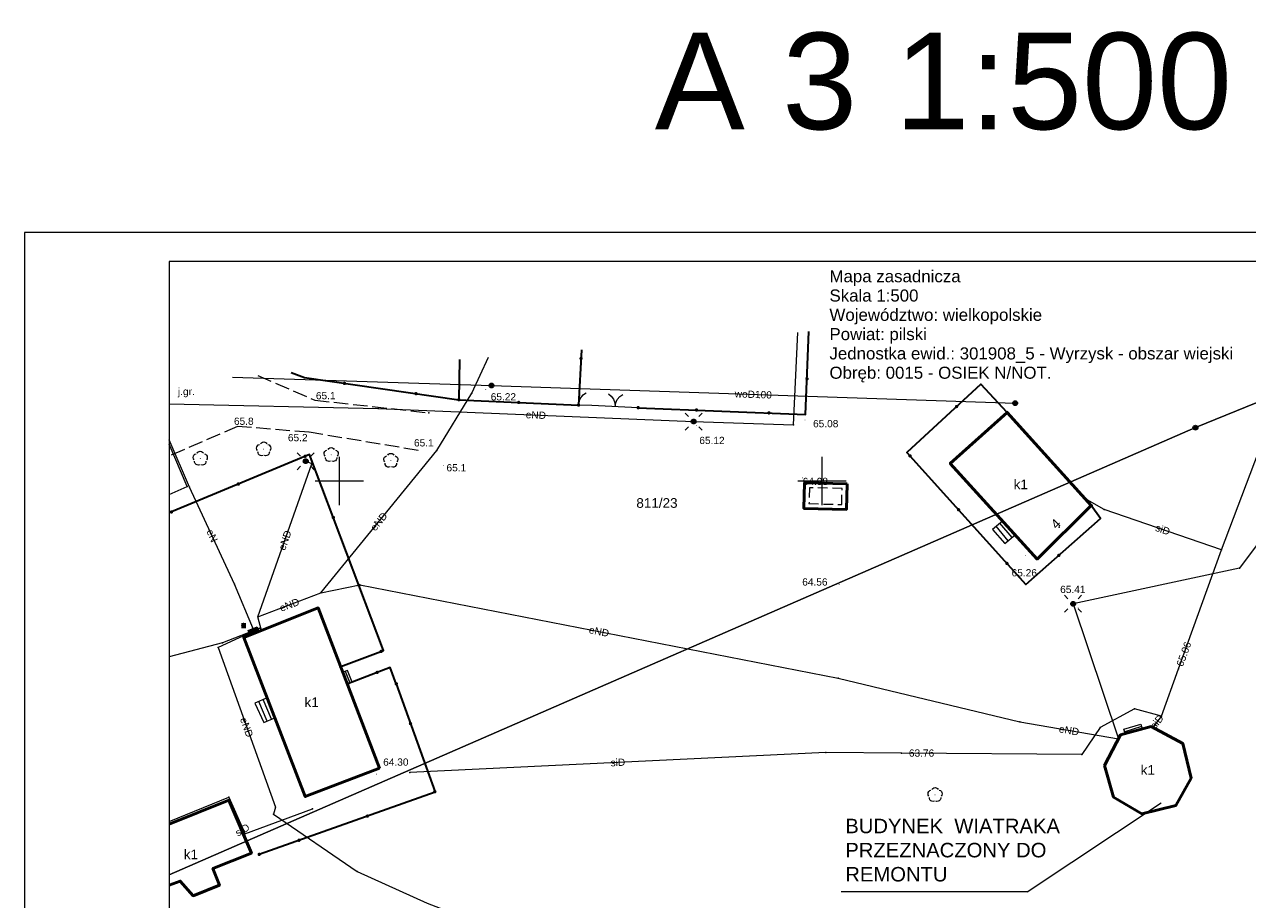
# Model space of a CAD drawing. Extents: x 6453267 to 6453477, y 5887877 to 5888047.
# Tile 5 of 8: x 6453267 to 6453394, y 5887957 to 5888047. Entities that reach past the tile are written whole.
import ezdxf
from ezdxf.enums import TextEntityAlignment as Align

# ---------------------------------------------------------------- set-up
doc = ezdxf.new("R2010")
doc.units = 0
doc.header["$PDSIZE"] = 0.75
doc.linetypes.add('PRZER2-1', pattern=[3, 2, -1])
doc.linetypes.add('PRZER3-1', pattern=[4, 3, -1])
doc.layers.get('0').update_dxf_attribs({"linetype": 'CONTINUOUS', "lineweight": 13})
for name, color, linetype, lineweight in [('018', 7, 'CONTINUOUS', 15), ('GEPADR', 7, 'CONTINUOUS', 18), ('GEPADR_O', 7, 'CONTINUOUS', 18), ('GEPPGD', 7, 'CONTINUOUS', 18), ('GESBZO', 7, 'CONTINUOUS', 50), ('GESBZO_O', 7, 'CONTINUOUS', 50), ('GESDZI', 7, 'CONTINUOUS', 18), ('GESDZI_O', 7, 'CONTINUOUS', 18), ('GESSCH', 7, 'CONTINUOUS', 18), ('GSLKBR', 7, 'CONTINUOUS', 18), ('GSLKFU', 7, 'CONTINUOUS', 18), ('GSLKOG', 7, 'CONTINUOUS', 35), ('GSPPRB', 7, 'CONTINUOUS', 18), ('GSPWPN', 7, 'CONTINUOUS', 13), ('GSPWPN_O', 7, 'CONTINUOUS', 13), ('GSPWPS', 7, 'CONTINUOUS', 13), ('GSPWPS_O', 7, 'CONTINUOUS', 13), ('GSSBUD', 7, 'CONTINUOUS', 50), ('GSSKOA', 7, 'PRZER3-1', 18), ('GSSKOA_O', 7, 'PRZER3-1', 18), ('GULSPR', 7, 'CONTINUOUS', 18), ('GULSPR_O', 7, 'CONTINUOUS', 18), ('GUPELA', 7, 'CONTINUOUS', 18), ('GUPIKP', 7, 'CONTINUOUS', 18), ('GUPPRZ', 7, 'CONTINUOUS', 18), ('GUPPRZ_O', 7, 'CONTINUOUS', 18)]:
    doc.layers.add(name, color=color, linetype=linetype, lineweight=lineweight)
for name, color, linetype, lineweight, true_color in [('GSPRDL', 7, 'CONTINUOUS', 18, 0x008000), ('GULEPR', 1, 'CONTINUOUS', 18, 0xff0000), ('GULEPR_O', 1, 'CONTINUOUS', 18, 0xff0000), ('GULTPR', 7, 'CONTINUOUS', 18, 0xff9100), ('GULWPR', 5, 'CONTINUOUS', 18, 0x0000ff), ('GULWPR_O', 5, 'CONTINUOUS', 18, 0x0000ff), ('GUPESE', 1, 'CONTINUOUS', 18, 0xff0000), ('GUPESE_O', 1, 'CONTINUOUS', 18, 0xff0000)]:
    doc.layers.add(name, color=color, linetype=linetype, lineweight=lineweight, true_color=true_color)
doc.styles.add('GEO-INFO', font='arial.ttf')

# ---------------------------------------------------------------- blocks, each defined once
blk = doc.blocks.new('KOLO')
blk.add_hatch(color=0).paths.add_polyline_path([(-0.5, 0), (-0.482963, -0.12941), (-0.433013, -0.25), (-0.353553, -0.353553), (-0.25, -0.433013), (-0.12941, -0.482963), (0, -0.5), (0.12941, -0.482963), (0.25, -0.433013), (0.353553, -0.353553), (0.433013, -0.25), (0.482963, -0.12941), (0.5, 0), (0.482963, 0.12941), (0.433013, 0.25), (0.353553, 0.353553), (0.25, 0.433013), (0.12941, 0.482963), (0, 0.5), (-0.12941, 0.482963), (-0.25, 0.433013), (-0.353553, 0.353553), (-0.433013, 0.25), (-0.482963, 0.12941)])
blk = doc.blocks.new('SPDLP')
blk.add_hatch(color=0).paths.add_polyline_path([(0, -0.09), (0.027812, -0.085595), (0.052901, -0.072812), (0.072812, -0.052901), (0.085595, -0.027812), (0.09, 0), (0.085595, 0.027812), (0.072812, 0.052901), (0.052901, 0.072812), (0.027812, 0.085595), (0, 0.09), (-0.027812, 0.085595), (-0.052901, 0.072812), (-0.072812, 0.052901), (-0.085595, 0.027812), (-0.09, 0), (-0.085595, -0.027812), (-0.072812, -0.052901), (-0.052901, -0.072812), (-0.027812, -0.085595)])
at = {"color": 0}
for points in [[(-1.271938, -0.268652), (-1.40916, -0.048001), (-1.462858, 0.20623), (-1.426585, 0.463525), (-1.304695, 0.693003), (-1.11182, 0.867117), (-0.871109, 0.964971)], [(-0.648554, 1.126667), (-0.481106, 1.325358), (-0.255912, 1.454989), (0, 1.5), (0.255912, 1.454989), (0.481106, 1.325358), (0.648554, 1.126667)], [(0.871109, 0.964971), (1.11182, 0.867117), (1.304695, 0.693003), (1.426585, 0.463525), (1.462858, 0.20623), (1.40916, -0.048001), (1.271938, -0.268652)], [(-0.137547, -1.292703), (-0.389802, -1.355024), (-0.648184, -1.327532), (-0.881678, -1.213525), (-1.062258, -1.026689), (-1.168249, -0.78945), (-1.186929, -0.530282)], [(1.186929, -0.530282), (1.168249, -0.78945), (1.062258, -1.026689), (0.881678, -1.213525), (0.648184, -1.327532), (0.389802, -1.355024), (0.137547, -1.292703)]]:
    blk.add_lwpolyline(points, dxfattribs=at)
blk = doc.blocks.new('SUEO')
blk.add_hatch(color=0).paths.add_polyline_path([(-0.002174, 0.089974), (0.023762, 0.086807), (0.042561, 0.0793), (0.060131, 0.066965), (0.076266, 0.047786), (0.086234, 0.025762), (0.089972, 0.002226), (0.088646, -0.015553), (0.081114, -0.038994), (0.066834, -0.060276), (0.049699, -0.075033), (0.027576, -0.085671), (0.004027, -0.08991), (-0.019639, -0.087831), (-0.040932, -0.080154), (-0.059082, -0.067892), (-0.073734, -0.051607), (-0.08374, -0.032979), (-0.089221, -0.011817), (-0.089063, 0.012951), (-0.082571, 0.035806), (-0.069528, 0.057148), (-0.048957, 0.075519), (-0.026898, 0.085887)])
at = {"color": 0}
for points in [[(-1.767767, 1.767767), (-1.06066, 1.06066)], [(1.767767, 1.767767), (1.06066, 1.06066)], [(-1.767767, -1.767767), (-1.06066, -1.06066)], [(1.767767, -1.767767), (1.06066, -1.06066)]]:
    blk.add_lwpolyline(points, dxfattribs=at)
blk = doc.blocks.new('OKRAG_PELNY')
at = {"true_color": 0xffffff}
blk.add_hatch(color=7, dxfattribs=at).paths.add_polyline_path([(-0.5, 0), (-0.482963, -0.12941), (-0.433013, -0.25), (-0.353553, -0.353553), (-0.25, -0.433013), (-0.12941, -0.482963), (0, -0.5), (0.12941, -0.482963), (0.25, -0.433013), (0.353553, -0.353553), (0.433013, -0.25), (0.482963, -0.12941), (0.5, 0), (0.482963, 0.12941), (0.433013, 0.25), (0.353553, 0.353553), (0.25, 0.433013), (0.12941, 0.482963), (0, 0.5), (-0.12941, 0.482963), (-0.25, 0.433013), (-0.353553, 0.353553), (-0.433013, 0.25), (-0.482963, 0.12941)])
at = {"color": 0}
blk.add_lwpolyline([(0, 0.5), (0.12941, 0.482963), (0.25, 0.433013), (0.353553, 0.353553), (0.433013, 0.25), (0.482963, 0.12941), (0.5, 0), (0.482963, -0.12941), (0.433013, -0.25), (0.353553, -0.353553), (0.25, -0.433013), (0.12941, -0.482963), (0, -0.5), (-0.12941, -0.482963), (-0.25, -0.433013), (-0.353553, -0.353553), (-0.433013, -0.25), (-0.482963, -0.12941), (-0.5, 0), (-0.482963, 0.12941), (-0.433013, 0.25), (-0.353553, 0.353553), (-0.25, 0.433013), (-0.12941, 0.482963)], close=True, dxfattribs=at)
blk = doc.blocks.new('SZAFA1')
at = {"true_color": 0xffffff}
blk.add_hatch(color=7, dxfattribs=at).paths.add_polyline_path([(-1, -0.5), (1, -0.5), (1, 0.5), (-1, 0.5)])
at = {"color": 0}
blk.add_lwpolyline([(-1, -0.5), (-1, 0.5), (1, 0.5), (1, -0.5)], close=True, dxfattribs=at)
blk = doc.blocks.new('POINT')
at = {"color": 0}
blk.add_point((0, 0), dxfattribs=at)
blk = doc.blocks.new('KTOK04')
at = {"color": 0}
blk.add_lwpolyline([(0, 0), (-0.01711, -0.261052), (-0.068148, -0.517638), (-0.152241, -0.765367), (-0.267949, -1), (-0.413293, -1.217523), (-0.585786, -1.414214), (-0.782477, -1.586707), (-1, -1.732051)], dxfattribs=at)
blk = doc.blocks.new('SLBRA')
at = {"color": 0}
for points in [[(1.732051, 1), (1.414214, 0.585786), (1, 0.267949), (0.517638, 0.068148), (0, 0)], [(0, 0), (0.517638, -0.068148), (1, -0.267949), (1.414214, -0.585786), (1.732051, -1)]]:
    blk.add_lwpolyline(points, dxfattribs=at)
blk = doc.blocks.new('EPPGS1')
at = {"true_color": 0xffffff}
blk.add_hatch(color=7, dxfattribs=at).paths.add_polyline_path([(0, -0.5), (0.154508, -0.475528), (0.293893, -0.404508), (0.404508, -0.293893), (0.475528, -0.154508), (0.5, 0), (0.475528, 0.154508), (0.404508, 0.293893), (0.293893, 0.404508), (0.154508, 0.475528), (0, 0.5), (-0.154508, 0.475528), (-0.293893, 0.404508), (-0.404508, 0.293893), (-0.475528, 0.154508), (-0.5, 0), (-0.475528, -0.154508), (-0.404508, -0.293893), (-0.293893, -0.404508), (-0.154508, -0.475528)])
blk = doc.blocks.new('EPPGS')
at = {"color": 0}
blk.add_lwpolyline([(0, 0.5), (0.154508, 0.475528), (0.293893, 0.404508), (0.404508, 0.293893), (0.475528, 0.154508), (0.5, 0), (0.475528, -0.154508), (0.404508, -0.293893), (0.293893, -0.404508), (0.154508, -0.475528), (0, -0.5), (-0.154508, -0.475528), (-0.293893, -0.404508), (-0.404508, -0.293893), (-0.475528, -0.154508), (-0.5, 0), (-0.475528, 0.154508), (-0.404508, 0.293893), (-0.293893, 0.404508), (-0.154508, 0.475528)], close=True, dxfattribs=at)

msp = doc.modelspace()

# ---------------------------------------------------------------- hatches: boundary and pattern name
at = {"layer": 'GUPESE_O', "linetype": 'Continuous', "lineweight": 9, "true_color": 0xffffff}
msp.add_hatch(color=7, dxfattribs=at).paths.add_polyline_path([(6453289.83, 5887984.7), (6453289.83, 5887985.27), (6453290.33, 5887985.27), (6453290.33, 5887984.7)], flags=0)

# ---------------------------------------------------------------- linework, layer by layer
at = {"color": 7, "linetype": 'Continuous', "lineweight": 13, "elevation": 100, "flags": 128}
for points in [[(6453300, 5887997.5), (6453300, 5888002.5)], [(6453350, 5887997.5), (6453350, 5888002.5)], [(6453297.5, 5888000), (6453302.5, 5888000)], [(6453347.5, 5888000), (6453352.5, 5888000)]]:
    msp.add_lwpolyline(points, dxfattribs=at)
at = {"layer": '018'}
for q in [(6453385.14, 5887966.64), (6453351.97, 5887957.39)]:
    msp.add_line((6453371.25, 5887957.39), q, dxfattribs=at)
at = {"layer": '018', "color": 1}
msp.add_lwpolyline([(6453477.38, 5888025.73), (6453267.38, 5888025.73), (6453267.38, 5887877.23), (6453477.38, 5887877.23)], close=True, dxfattribs=at)
at = {"layer": '018'}
msp.add_lwpolyline([(6453474.38, 5888022.73), (6453282.38, 5888022.73), (6453282.38, 5887880.23), (6453474.38, 5887880.23)], close=True, dxfattribs=at)
at = {"layer": 'GESBZO', "color": 7, "linetype": 'Continuous', "lineweight": 50, "elevation": 10.18}
for points in [[(6453377.89, 5887997.44), (6453372.28, 5887991.9), (6453363.29, 5888001.82), (6453369.17, 5888007.09)], [(6453304.17, 5887970.21), (6453296.47, 5887967.28), (6453290.1, 5887983.76), (6453297.81, 5887986.83)], [(6453379.25, 5887970.49), (6453380.93, 5887973.69), (6453384.08, 5887974.53), (6453387.36, 5887972.78), (6453388.24, 5887969.17), (6453386.64, 5887966.34), (6453383.13, 5887965.5), (6453380.21, 5887967.23)]]:
    msp.add_lwpolyline(points, close=True, dxfattribs=at)
msp.add_lwpolyline([(6453282.38, 5887964.41), (6453288.55, 5887966.89), (6453290.89, 5887961.42), (6453286.9, 5887959.82), (6453287.57, 5887958.09), (6453284.87, 5887956.99), (6453283.51, 5887958.51), (6453282.38, 5887958.08)], dxfattribs=at)
at = {"layer": 'GESDZI', "color": 7, "linetype": 'Continuous', "lineweight": 18, "elevation": 10.22}
for points in [[(6453428.88, 5888021.82), (6453411.63, 5888014.87), (6453388.68, 5888005.52), (6453282.38, 5887959.16)], [(6453282.38, 5887959.16), (6453388.68, 5888005.52), (6453411.63, 5888014.87), (6453426.66, 5888002.8), (6453436.68, 5887969.08), (6453454.71, 5887953.76)]]:
    msp.add_lwpolyline(points, dxfattribs=at)
at = {"layer": 'GESSCH', "color": 7, "linetype": 'Continuous', "lineweight": 18, "elevation": 10.18}
for points in [[(6453367.65, 5887994.96), (6453368.95, 5887993.52), (6453370.01, 5887994.4), (6453368.71, 5887995.84)], [(6453301.31, 5887979.14), (6453300.83, 5887980.36), (6453300.36, 5887980.17), (6453300.82, 5887978.97)], [(6453291.25, 5887976.96), (6453292.17, 5887974.95), (6453293.32, 5887975.44), (6453292.51, 5887977.53)], [(6453381.28, 5887974.26), (6453383.01, 5887974.79), (6453383.17, 5887974.29), (6453381.42, 5887973.82)]]:
    msp.add_lwpolyline(points, close=True, dxfattribs=at)
at = {"layer": 'GESSCH', "color": 7, "linetype": 'Continuous', "lineweight": 18, "elevation": 10.18, "flags": 128}
for points in [[(6453369.29, 5887993.8), (6453368.05, 5887995.3)], [(6453369.68, 5887994.12), (6453368.43, 5887995.62)], [(6453300.59, 5887980.26), (6453301.08, 5887979.06)], [(6453292.97, 5887975.3), (6453292.1, 5887977.34)], [(6453292.51, 5887975.1), (6453291.65, 5887977.14)], [(6453383.09, 5887974.54), (6453381.36, 5887974)]]:
    msp.add_lwpolyline(points, dxfattribs=at)
at = {"layer": 'GSLKBR', "color": 7, "linetype": 'Continuous', "lineweight": 18, "elevation": 10.18}
msp.add_lwpolyline([(6453330.95, 5888007.59), (6453326.16, 5888007.81)], dxfattribs=at)
at = {"layer": 'GSLKFU', "color": 7, "linetype": 'Continuous', "lineweight": 18, "elevation": 10.18}
msp.add_lwpolyline([(6453326.16, 5888007.81), (6453324.78, 5888007.86)], dxfattribs=at)
at = {"layer": 'GSLKOG', "color": 7, "linetype": 'Continuous', "lineweight": 35, "elevation": 10.18}
for points in [[(6453330.95, 5888007.59), (6453348.3, 5888006.89), (6453348.64, 5888015.47)], [(6453325.09, 5888013.6), (6453324.78, 5888007.86)], [(6453312.44, 5888012.6), (6453312.38, 5888008.41)], [(6453294.99, 5888011.22), (6453296.39, 5888010.7), (6453312.38, 5888008.41)], [(6453369.17, 5888007.09), (6453366.45, 5888010.02), (6453358.79, 5888002.96), (6453371.12, 5887989.25), (6453378.84, 5887996.09), (6453377.89, 5887997.44)], [(6453312.38, 5888008.41), (6453324.78, 5888007.86)], [(6453300.14, 5887980.75), (6453304.58, 5887982.42), (6453296.92, 5888002.75), (6453282.38, 5887996.68)], [(6453305.9, 5887978.97), (6453305.25, 5887980.67), (6453300.87, 5887978.97)], [(6453305.9, 5887978.97), (6453309.91, 5887967.73), (6453291.7, 5887961.29)]]:
    msp.add_lwpolyline(points, dxfattribs=at)
at = {"layer": 'GSPPRB', "color": 7, "linetype": 'Continuous', "lineweight": 18}
for p in [(6453313.72, 5888009.09, 10.28), (6453304.02, 5888007.51, 10.28), (6453309.28, 5888007.06, 10.28), (6453369.17, 5888007.09, 10.28), (6453347.04, 5888005.82, 10.28), (6453310.1, 5888003.15, 10.28), (6453297.15, 5888001.78, 10.28), (6453363.29, 5888001.82, 10.28), (6453284.25, 5887999.41, 10.28), (6453284.49, 5887999.35, 10.28), (6453377.24, 5887998.16, 10.28), (6453377.89, 5887997.44, 10.28), (6453379.23, 5887997.05, 10.28), (6453391.38, 5887992.85, 10.28), (6453372.28, 5887991.9, 10.28), (6453393.26, 5887990.96, 10.28), (6453289.14, 5887989.28, 10.28), (6453302.12, 5887989.24, 10.28), (6453298.08, 5887988.4, 10.28), (6453297.81, 5887986.83, 10.28), (6453291.57, 5887985.9, 10.28), (6453290.1, 5887983.76, 10.28), (6453291.1, 5887984.59, 10.28), (6453291.8, 5887984.72, 10.28), (6453291.92, 5887984.49, 10.28), (6453287.43, 5887982.72, 10.28), (6453287.91, 5887983.21, 10.28), (6453386.93, 5887980.53, 10.28), (6453351.68, 5887979.54, 10.28), (6453382.37, 5887976.37, 10.28), (6453370.48, 5887975.02, 10.28), (6453385.15, 5887975.62, 10.28), (6453378.81, 5887974.44, 10.28), (6453380.93, 5887973.69, 10.28), (6453384.08, 5887974.53, 10.28), (6453384.24, 5887974.45, 10.28), (6453380.71, 5887973.27, 10.28), (6453387.36, 5887972.78, 10.28), (6453350.39, 5887971.86, 10.28), (6453358.25, 5887971.79, 10.28), (6453376.91, 5887971.63, 10.28), (6453304.17, 5887970.21, 10.28), (6453307.31, 5887969.77, 10.28), (6453379.25, 5887970.49, 10.28), (6453388.24, 5887969.17, 10.28), (6453288.55, 5887967.21, 10.28), (6453296.47, 5887967.28, 10.28), (6453380.21, 5887967.23, 10.28), (6453288.55, 5887966.89, 10.28), (6453293.37, 5887966.19, 10.28), (6453297.22, 5887966.02, 10.28), (6453386.64, 5887966.34, 10.28), (6453293.17, 5887965.44, 10.28), (6453383.13, 5887965.5, 10.28), (6453289.88, 5887963.78, 10.28), (6453290.02, 5887963.86, 10.28), (6453290.21, 5887963.43, 10.28), (6453290.89, 5887961.42, 10.28), (6453286.9, 5887959.82, 10.28), (6453283.51, 5887958.51, 10.28), (6453301.85, 5887959.52, 10.28), (6453287.57, 5887958.09, 10.28), (6453284.87, 5887956.99, 10.28)]:
    msp.add_point(p, dxfattribs=at)
at = {"layer": 'GSSBUD', "color": 7, "linetype": 'Continuous', "lineweight": 50, "elevation": 10.18}
msp.add_lwpolyline([(6453352.59, 5887999.7), (6453348.2, 5887999.8), (6453348.13, 5887997.15), (6453352.53, 5887997.04)], close=True, dxfattribs=at)
at = {"layer": 'GSSBUD', "color": 7, "linetype": 'PRZER2-1', "lineweight": 18, "ltscale": 0.5, "elevation": 10.18}
msp.add_lwpolyline([(6453352.08, 5887999.21), (6453348.69, 5887999.29), (6453348.65, 5887997.64), (6453352.04, 5887997.55)], close=True, dxfattribs=at)
at = {"layer": 'GSSKOA', "color": 7, "linetype": 'PRZER3-1', "lineweight": 18, "ltscale": 0.5, "elevation": 10.18}
for points in [[(6453291.54, 5888010.94), (6453297.45, 5888008.37), (6453309.28, 5888007.06)], [(6453308.16, 5888003.16), (6453296.87, 5888005.04), (6453289.46, 5888005.64), (6453282.38, 5888002.57)]]:
    msp.add_lwpolyline(points, dxfattribs=at)
at = {"layer": 'GULEPR', "color": 1, "linetype": 'Continuous', "lineweight": 18, "true_color": 0xff0000, "elevation": 10.14}
for points in [[(6453415.56, 5888020.77), (6453393.26, 5887990.96), (6453376.01, 5887987.26), (6453380.71, 5887973.27)], [(6453282.38, 5888008), (6453304.02, 5888007.51), (6453336.7, 5888006.15), (6453347.04, 5888005.82), (6453347.48, 5888015.37)], [(6453298.08, 5887988.4), (6453310.1, 5888003.15), (6453313.72, 5888009.09), (6453315.45, 5888012.84)], [(6453291.11, 5887984.46), (6453291.1, 5887984.59), (6453289.14, 5887989.28), (6453284.49, 5887999.35), (6453282.38, 5888004.27)], [(6453291.92, 5887984.49), (6453291.57, 5887985.9), (6453297.15, 5888001.78), (6453296.51, 5888002.04)], [(6453298.08, 5887988.4), (6453302.12, 5887989.24), (6453351.68, 5887979.54), (6453370.48, 5887975.02)], [(6453291.57, 5887985.9), (6453298.08, 5887988.4)], [(6453291.8, 5887984.72), (6453287.91, 5887983.21), (6453282.38, 5887981.76)], [(6453291.8, 5887984.72), (6453287.43, 5887982.72), (6453293.37, 5887966.19), (6453293.17, 5887965.44), (6453301.85, 5887959.52), (6453309.09, 5887956.22), (6453317.88, 5887952.83)], [(6453291.92, 5887984.49), (6453291.8, 5887984.72)], [(6453370.48, 5887975.02), (6453380.71, 5887973.27)]]:
    msp.add_lwpolyline(points, dxfattribs=at)
at = {"layer": 'GULSPR', "color": 7, "linetype": 'Continuous', "lineweight": 18, "elevation": 10.14}
for points in [[(6453385.15, 5887975.62), (6453386.93, 5887980.53), (6453391.38, 5887992.85), (6453396.08, 5888005.27), (6453401.25, 5888019.63)], [(6453391.38, 5887992.85), (6453379.23, 5887997.05), (6453377.24, 5887998.16)], [(6453385.15, 5887975.62), (6453382.37, 5887976.37), (6453378.81, 5887974.44), (6453376.91, 5887971.63), (6453358.25, 5887971.79), (6453350.39, 5887971.86), (6453307.31, 5887969.77)], [(6453385.15, 5887975.62), (6453384.24, 5887974.45)], [(6453282.38, 5887964.71), (6453288.55, 5887967.21), (6453290.02, 5887963.86), (6453290.21, 5887963.43), (6453297.22, 5887966.02)], [(6453290.02, 5887963.86), (6453289.88, 5887963.78)]]:
    msp.add_lwpolyline(points, dxfattribs=at)
at = {"layer": 'GULTPR', "color": 30, "linetype": 'Continuous', "lineweight": 18, "true_color": 0xff9100, "elevation": 10.14}
msp.add_lwpolyline([(6453282.38, 5887998.6), (6453284.25, 5887999.41), (6453282.38, 5888003.8)], dxfattribs=at)
at = {"layer": 'GULWPR', "color": 5, "linetype": 'Continuous', "lineweight": 18, "true_color": 0x0000ff, "elevation": 10.14}
msp.add_lwpolyline([(6453288.93, 5888010.74), (6453315.76, 5888009.88), (6453370.01, 5888008.05)], dxfattribs=at)

# ---------------------------------------------------------------- block references
at = {"layer": 'GEPADR', "color": 7, "lineweight": 18}
msp.add_blockref('POINT', (6453374.56, 5887995.2, 10.28), dxfattribs=at)
at = {"layer": 'GEPPGD', "color": 7, "lineweight": 18, "xscale": 0.5, "yscale": 0.5}
for name, p in [('EPPGS1', (6453388.68, 5888005.52, 10.23)), ('EPPGS', (6453388.68, 5888005.52, 10.24))]:
    msp.add_blockref(name, p, dxfattribs=at)
at = {"layer": 'GSLKBR', "color": 7, "lineweight": 18, "xscale": 0.75, "yscale": 0.75, "rotation": 87.37299400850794}
msp.add_blockref('SLBRA', (6453328.56, 5888007.7, 10.18), dxfattribs=at)
at = {"layer": 'GSLKFU', "color": 7, "lineweight": 18, "xscale": 0.75, "yscale": 0.75, "rotation": 178.0572540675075}
msp.add_blockref('KTOK04', (6453324.78, 5888007.86, 10.18), dxfattribs=at)
at = {"layer": 'GSLKOG', "color": 7, "lineweight": 35, "xscale": 0.35, "yscale": 0.35}
for p in [(6453325.04, 5888012.69, 10.18), (6453300.52, 5888010.11, 10.18), (6453348.45, 5888010.58, 10.18), (6453307.94, 5888009.04, 10.18), (6453312.38, 5888008.41, 10.18), (6453312.38, 5888008.41, 10.18), (6453312.38, 5888008.41, 10.18), (6453318.58, 5888008.13, 10.18), (6453324.78, 5888007.86, 10.18), (6453324.78, 5888007.86, 10.18), (6453330.95, 5888007.59, 10.18), (6453363.94, 5888007.71, 10.18), (6453337, 5888007.35, 10.18), (6453344.5, 5888007.05, 10.18), (6453369.17, 5888007.09, 10.18), (6453296.45, 5888002.55, 10.18), (6453359.12, 5888002.59, 10.18), (6453289.53, 5887999.67, 10.18), (6453377.89, 5887997.44, 10.18), (6453282.61, 5887996.78, 10.18), (6453299.38, 5887996.2, 10.18), (6453364.14, 5887997.01, 10.18), (6453369.15, 5887991.44, 10.18), (6453374.53, 5887992.27, 10.18), (6453302.03, 5887989.18, 10.18), (6453304.32, 5887982.32, 10.18), (6453300.14, 5887980.75, 10.18), (6453303.91, 5887980.15, 10.18), (6453300.87, 5887978.97, 10.18), (6453305.9, 5887978.97, 10.18), (6453305.9, 5887978.97, 10.18), (6453307.37, 5887974.85, 10.18), (6453309.89, 5887967.79, 10.18), (6453302.89, 5887965.25, 10.18), (6453295.82, 5887962.75, 10.18), (6453291.7, 5887961.29, 10.18)]:
    msp.add_blockref('KOLO', p, dxfattribs=at)
at = {"layer": 'GSPRDL', "color": 96, "lineweight": 18, "true_color": 0x008000, "xscale": 0.5, "yscale": 0.5}
for p in [(6453292.16, 5888003.29, 10.12), (6453285.59, 5888002.32, 10.12), (6453299.15, 5888002.7, 10.12), (6453305.33, 5888002.1, 10.12), (6453361.71, 5887967.46, 10.12)]:
    msp.add_blockref('SPDLP', p, dxfattribs=at)
at = {"layer": 'GSPWPN', "color": 7, "lineweight": 13, "xscale": 0.09, "yscale": 0.09}
for p in [(6453297.45, 5888008.37, 10.08), (6453289.46, 5888005.64, 10.08), (6453296.87, 5888005.04, 10.08), (6453308.16, 5888003.16, 10.08), (6453310.8, 5888001.57, 10.08)]:
    msp.add_blockref('KOLO', p, dxfattribs=at)
at = {"layer": 'GSPWPS', "color": 7, "lineweight": 13, "xscale": 0.09, "yscale": 0.09}
for p in [(6453315.17, 5888009.48, 10.08), (6453336.98, 5888005.73, 10.08), (6453348.24, 5888006.31, 10.08), (6453348, 5888000.32, 10.08), (6453371.06, 5887992.29, 10.08), (6453351.77, 5887989.26, 10.08), (6453376.53, 5887986.83, 10.08), (6453303.85, 5887969.61, 10.08)]:
    msp.add_blockref('KOLO', p, dxfattribs=at)
at = {"layer": 'GUPELA', "color": 7, "lineweight": 18, "xscale": 0.5, "yscale": 0.5}
for name, p in [('SUEO', (6453336.7, 5888006.15, 10.15)), ('OKRAG_PELNY', (6453336.7, 5888006.15, 10.16)), ('SUEO', (6453296.51, 5888002.04, 10.15)), ('OKRAG_PELNY', (6453296.51, 5888002.04, 10.16)), ('SUEO', (6453376.01, 5887987.26, 10.15)), ('OKRAG_PELNY', (6453376.01, 5887987.26, 10.16))]:
    msp.add_blockref(name, p, dxfattribs=at)
at = {"layer": 'GUPESE', "color": 1, "lineweight": 18, "true_color": 0xff0000, "xscale": 0.5, "yscale": 0.5, "rotation": 21.53090458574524}
msp.add_blockref('SZAFA1', (6453291.11, 5887984.46, 10.16), dxfattribs=at)
at = {"layer": 'GUPIKP', "color": 5, "lineweight": 18, "true_color": 0x0000ff, "xscale": 0.5, "yscale": 0.5}
for p in [(6453315.76, 5888009.88, 10.16), (6453370.01, 5888008.05, 10.16)]:
    msp.add_blockref('OKRAG_PELNY', p, dxfattribs=at)
at = {"layer": 'GUPPRZ', "color": 7, "lineweight": 18}
for p in [(6453386.93, 5887980.53, 10.16), (6453358.25, 5887971.79, 10.16)]:
    msp.add_blockref('POINT', p, dxfattribs=at)

# ---------------------------------------------------------------- texts
at = {"color": 7, "linetype": 'Continuous', "lineweight": 0, "style": 'GEO-INFO'}
for s, p in [('Mapa zasadnicza', (6453350.77, 5888020.59)), ('Skala 1:500', (6453350.77, 5888018.59)), ('Województwo: wielkopolskie', (6453350.77, 5888016.59)), ('Powiat: pilski', (6453350.77, 5888014.59)), ('Jednostka ewid.: 301908_5 - Wyrzysk - obszar wiejski', (6453350.77, 5888012.59)), ('Obręb: 0015 - OSIEK N/NOT. ', (6453350.77, 5888010.59))]:
    msp.add_text(s, height=1.25, dxfattribs=at).set_placement(p)
at = {"layer": '018', "attachment_point": 1}
for s, insert, char_height, width in [('{\\fArial|b0|i0|c238|p34;A 3 1:500 jedn. rys. [m]}', (6453332.68, 5888046.45, 10.12), 10, 291.2111), ('{\\fArial|b0|i0|c238|p34;BUDYNEK  WIATRAKA\\PPRZEZNACZONY DO\\PREMONTU}', (6453352.41, 5887964.98), 1.5, 65.4679)]:
    msp.add_mtext(s, dxfattribs=dict(at, insert=insert, char_height=char_height, width=width))
at = {"layer": 'GEPADR_O', "color": 7, "linetype": 'Continuous', "lineweight": 0, "style": 'GEO-INFO'}
msp.add_text('4', height=1, rotation=44.6403, dxfattribs=at).set_placement((6453374.56, 5887995.2, 10.8), align=Align.CENTER)
at = {"layer": 'GESBZO_O', "color": 7, "linetype": 'Continuous', "lineweight": 0, "style": 'GEO-INFO'}
for p in [(6453370.59, 5887999.64, 10.8), (6453297.13, 5887977.05, 10.8), (6453383.75, 5887970.04, 10.8), (6453284.62, 5887961.29, 10.8)]:
    msp.add_text('k1', height=1, dxfattribs=at).set_placement(p, align=Align.MIDDLE_CENTER)
at = {"layer": 'GESDZI_O', "color": 7, "linetype": 'Continuous', "lineweight": 0, "style": 'GEO-INFO'}
msp.add_text('811/23', height=1, dxfattribs=at).set_placement((6453332.9, 5887997.71, 10.81), align=Align.MIDDLE_CENTER)
at = {"layer": 'GSPWPN_O', "color": 7, "linetype": 'Continuous', "lineweight": 0, "style": 'GEO-INFO'}
for s, p in [('65.1', (6453297.57, 5888008.46, 10.8)), ('65.8', (6453289.08, 5888005.81, 10.8)), ('65.2', (6453294.67, 5888004.11, 10.8)), ('65.1', (6453307.73, 5888003.57, 10.8)), ('65.1', (6453311.1, 5888000.99, 10.8))]:
    msp.add_text(s, height=0.75, dxfattribs=at).set_placement(p)
at = {"layer": 'GSPWPS_O', "color": 7, "linetype": 'Continuous', "lineweight": 0, "style": 'GEO-INFO'}
for s, p in [('65.22', (6453315.68, 5888009.09, 10.8)), ('65.08', (6453349.07, 5888006.31, 10.8)), ('65.12', (6453337.29, 5888004.57, 10.8)), ('64.98', (6453348, 5888000.32, 10.8)), ('65.26', (6453369.64, 5887990.85, 10.8)), ('64.56', (6453347.95, 5887989.9, 10.8)), ('65.41', (6453374.67, 5887989.13, 10.8)), ('64.30', (6453304.54, 5887971.23, 10.8))]:
    msp.add_text(s, height=0.75, dxfattribs=at).set_placement(p, align=Align.TOP_LEFT)
at = {"layer": 'GSSKOA_O', "color": 7, "linetype": 'Continuous', "lineweight": 0, "style": 'GEO-INFO'}
msp.add_text('j.gr.', height=0.75, dxfattribs=at).set_placement((6453284.15, 5888009.27, 10.8), align=Align.MIDDLE_CENTER)
at = {"layer": 'GULEPR_O', "color": 1, "linetype": 'Continuous', "lineweight": 0, "true_color": 0xff0000, "style": 'GEO-INFO'}
for s, rotation, p in [('eND', 357.6245, (6453320.36, 5888006.83, 10.8)), ('eND', 50.8211, (6453304.09, 5887995.78, 10.8)), ('eN', 294.786, (6453286.82, 5887994.32, 10.8)), ('eND', 70.6305, (6453294.36, 5887993.84, 10.8)), ('eND', 21.049, (6453294.83, 5887987.15, 10.8)), ('eND', 348.9272, (6453326.9, 5887984.39, 10.8)), ('eND', 289.7575, (6453290.4, 5887974.46, 10.8)), ('eND', 350.2541, (6453375.59, 5887974.14, 10.8))]:
    msp.add_text(s, height=0.75, rotation=rotation, dxfattribs=at).set_placement(p, align=Align.MIDDLE_CENTER)
at = {"layer": 'GULSPR_O', "color": 7, "linetype": 'Continuous', "lineweight": 0, "style": 'GEO-INFO'}
for rotation, p in [(340.9239, (6453385.3, 5887994.95, 10.8)), (52.0525, (6453384.69, 5887975.03, 10.8)), (2.7703, (6453328.85, 5887970.82, 10.8)), (30.3415, (6453289.95, 5887963.82, 10.8))]:
    msp.add_text('siD', height=0.75, rotation=rotation, dxfattribs=at).set_placement(p, align=Align.MIDDLE_CENTER)
at = {"layer": 'GULWPR_O', "color": 5, "linetype": 'Continuous', "lineweight": 0, "true_color": 0x0000ff, "style": 'GEO-INFO'}
msp.add_text('woD100', height=0.75, rotation=358.0617, dxfattribs=at).set_placement((6453342.88, 5888008.97, 10.8), align=Align.MIDDLE_CENTER)
at = {"layer": 'GUPESE_O', "color": 1, "linetype": 'Continuous', "lineweight": 0, "true_color": 0xff0000, "style": 'GEO-INFO'}
msp.add_text('e', height=0.75, dxfattribs=at).set_placement((6453290.36, 5887984.71, 10.8), align=Align.RIGHT)
at = {"layer": 'GUPPRZ_O', "color": 7, "linetype": 'Continuous', "lineweight": 0, "style": 'GEO-INFO'}
msp.add_text('65.06', height=0.75, rotation=70.1406, dxfattribs=at).set_placement((6453387.03, 5887980.82, 10.8), align=Align.MIDDLE_LEFT)
msp.add_text('63.76', height=0.75, dxfattribs=at).set_placement((6453359, 5887971.79, 10.8), align=Align.MIDDLE_LEFT)

doc.saveas('drawing.dxf')
